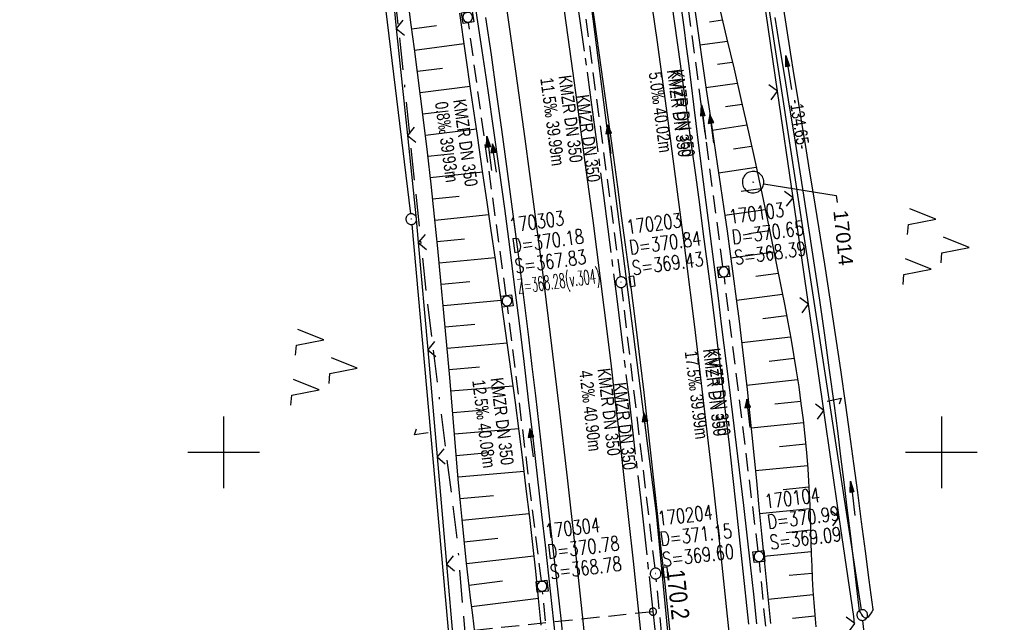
# Model space of a CAD drawing. Extents: x 509535 to 509917, y 455493 to 456443.
# Tile 13 of 34: x 509672 to 509809, y 455976 to 456060. Entities that reach past the tile are written whole.
import ezdxf
from ezdxf import colors
from ezdxf.entities.mleader import LeaderData, LeaderLine
from ezdxf.math import Vec2, Vec3

# ---------------------------------------------------------------- set-up
doc = ezdxf.new("R2010")
doc.units = 0
doc.header["$LTSCALE"] = 10
doc.header["$MEASUREMENT"] = 0
for name, pattern in [('ACAD_ISO16W100', [73, 15, -6.5, 15, -6.5, 15, -7, 1, -7]), ('ACHSE', [5.5, 4, -0.5, 0.5, -0.5]), ('AUSGEZOGEN', [0]), ('LT00', [0]), ('LT17', [0.15, 0.1, -0.05]), ('STRICHLINIE2', [0.375, 0.25, -0.125])]:
    doc.linetypes.add(name, pattern=pattern)
doc.layers.get('0').update_dxf_attribs({"linetype": 'LT00'})
for name, color, linetype in [('--EK_FBR', 1, 'LT00'), ('--EK_Halt-Pfeil', 4, 'LT00'), ('--EK_Haltung', 7, 'STRICHLINIE2'), ('--EK_Haltung-Text', 140, 'LT00'), ('--EK_Schacht-Text', 5, 'LT00'), ('--EK_ST-93-1', 30, 'LT17'), ('--EL_DFK_AB_L', 21, 'LT00'), ('--EL_DFK_AB_P', 7, 'LT00'), ('--EL_Halt-Pfeil', 4, 'LT00'), ('--EL_Haltung', 182, 'STRICHLINIE2'), ('--EL_Haltung-Text', 182, 'LT00'), ('-AX-093', 35, 'ACHSE'), ('-ST-93-1', 250, 'LT00'), ('ABSTAND', 8, 'LT00'), ('BAB-KABEL', 220, 'ACAD_ISO16W100'), ('DFK_AB_L', 21, 'LT00'), ('DFK_AB_P', 7, 'LT00'), ('DFK_KATASTER', 250, 'LT00'), ('DFK_NUTZUNG', 250, 'LT00'), ('FESTPKT_TEXT_B', 211, 'LT00'), ('PFEIL', 140, 'AUSGEZOGEN'), ('V115_AFBR_BAB', 250, 'LT00'), ('V115_BOESCH', 250, 'LT00'), ('V115_BOSCHUNG', 250, 'LT00'), ('V115_GRABEN', 250, 'LT00'), ('V115_H_BORD', 8, 'LT00'), ('V115_KA_MULD', 182, 'LT00'), ('V115_KA_PRUF', 182, 'LT00'), ('V115_LD_MARK', 250, 'LT00'), ('V115_PKT_AU', 211, 'LT00'), ('V115_RASTER', 250, 'LT00'), ('V115_SINKK', 182, 'LT00'), ('V115_ZAUN', 40, 'LT00')]:
    doc.layers.add(name, color=color, linetype=linetype)
doc.styles.add('Beschrift', font='ARIAL.TTF')
doc.styles.add('Haltungsbeschriftung', font='ARIAL.TTF', dxfattribs={"width": 0.75})
doc.styles.add('schachtbeschriftung', font='romans.shx', dxfattribs={"width": 0.75, "height": 2})
doc.styles.get("Standard").update_dxf_attribs({"font": 'ARIAL.TTF'})

# ---------------------------------------------------------------- blocks, each defined once
blk = doc.blocks.new('SYMB7052')
at = {"color": 0, "linetype": 'ByBlock'}
blk.add_lwpolyline([(0, 0), (0, 0.196), (0.076, 0.156)], dxfattribs=at)
blk = doc.blocks.new('SYMB0003')
at = {"color": 0, "linetype": 'ByBlock'}
for p, q in [((-0.015712, 0), (0.010166, 0.012015)), ((0, -0.021257), (-0.015712, 0)), ((0.010166, 0.012015), (0, -0.021257))]:
    blk.add_line(p, q, dxfattribs=at)
for points in [[(-0.031395, 0.499013), (-0.093691, 0.491144), (-0.154509, 0.475528), (-0.21289, 0.452414), (-0.267913, 0.422164), (-0.318712, 0.385257), (-0.364484, 0.342274), (-0.404509, 0.293893), (-0.438154, 0.240877), (-0.464888, 0.184062), (-0.484292, 0.124345), (-0.496058, 0.062667), (-0.5, 0)], [(0.5, 0), (0.496057, 0.062667), (0.484292, 0.124345), (0.464888, 0.184062), (0.438153, 0.240877), (0.404509, 0.293893), (0.364484, 0.342274), (0.318712, 0.385257), (0.267913, 0.422164), (0.21289, 0.452414), (0.154509, 0.475528), (0.093691, 0.491144), (0.031395, 0.499013), (-0.031395, 0.499013)], [(-0.5, 0), (-0.496058, -0.062667), (-0.484292, -0.124345), (-0.464888, -0.184062), (-0.438154, -0.240877), (-0.404509, -0.293893), (-0.364485, -0.342274), (-0.318712, -0.385257), (-0.267914, -0.422164), (-0.21289, -0.452414), (-0.154509, -0.475529), (-0.093691, -0.491144), (-0.031395, -0.499014), (0.031395, -0.499014)], [(0.031395, -0.499014), (0.093691, -0.491144), (0.154509, -0.475529), (0.21289, -0.452414), (0.267914, -0.422164), (0.318712, -0.385257), (0.364485, -0.342274), (0.404509, -0.293893), (0.438154, -0.240877), (0.464889, -0.184062), (0.484292, -0.124345), (0.496058, -0.062667), (0.5, 0)]]:
    blk.add_lwpolyline(points, dxfattribs=at)
blk = doc.blocks.new('SYMB7221')
at = {"color": 0, "linetype": 'ByBlock'}
for p, q in [((0, 0.435), (-0.11, 0.065)), ((0.11, 0.065), (0, 0.435)), ((0.25, 0.065), (0.11, 0.065)), ((-0.35, -0.065), (-0.46, -0.435)), ((0.35, -0.065), (0.24, -0.435))]:
    blk.add_line(p, q, dxfattribs=at)
for points in [[(-0.1, -0.435), (-0.24, -0.435), (-0.35, -0.065)], [(0.6, -0.435), (0.46, -0.435), (0.35, -0.065)]]:
    blk.add_lwpolyline(points, dxfattribs=at)
blk = doc.blocks.new('Pfreil3')
at = {"layer": 'PFEIL'}
blk.add_hatch(color=256, dxfattribs=at).paths.add_polyline_path([(-1.55, 0.27), (-1.55, -0.27), (0, 0)])
for p, q in [((-1.55, 0), (-4.83, 0)), ((-1.55, -0.27), (-1.55, 0.27)), ((-1.55, 0.27), (0, 0)), ((0, 0), (-1.55, -0.27))]:
    blk.add_line(p, q, dxfattribs=at)
blk = doc.blocks.new('SYMB1210')
at = {"color": 0, "linetype": 'ByBlock'}
blk.add_line((0.018815, -0.179014), (0.055623, -0.17119), dxfattribs=at)
for points in [[(-0.2, -0.2), (-0.2, 0.2), (0.2, 0.2), (0.2, -0.2), (-0.2, -0.2)], [(0.018815, 0.179014), (-0.018815, 0.179014), (-0.055623, 0.17119), (-0.09, 0.155885), (-0.120444, 0.133766), (-0.145623, 0.105801), (-0.164438, 0.073213), (-0.176067, 0.037424), (-0.18, 0)], [(-0.18, 0), (-0.176067, -0.037424), (-0.164438, -0.073213), (-0.145623, -0.105801), (-0.120444, -0.133766), (-0.09, -0.155885), (-0.055623, -0.17119), (-0.018815, -0.179014), (0.018815, -0.179014)], [(0.18, 0), (0.176067, 0.037424), (0.164438, 0.073213), (0.145623, 0.105801), (0.120444, 0.133766), (0.09, 0.155885), (0.055623, 0.17119), (0.018815, 0.179014)], [(0.055623, -0.17119), (0.09, -0.155885), (0.120444, -0.133766), (0.145623, -0.105801), (0.164438, -0.073213), (0.176067, -0.037424), (0.18, 0)]]:
    blk.add_lwpolyline(points, dxfattribs=at)
blk = doc.blocks.new('SYMB0652')
at = {"color": 0, "linetype": 'ByBlock'}
blk.add_lwpolyline([(-0.15, -0.075), (0.15, -0.075), (0.15, 0.075), (-0.15, 0.075), (-0.15, -0.075)], dxfattribs=at)
blk = doc.blocks.new('_None')
blk = doc.blocks.new('SYMB0024')
at = {"color": 0, "linetype": 'ByBlock'}
for p, q in [((-0.5, 0.5), (0, 0)), ((0, 0), (0.5, 0.5))]:
    blk.add_line(p, q, dxfattribs=at)
blk = doc.blocks.new('SYMB0070')
at = {"color": 0, "linetype": 'ByBlock'}
for p, q in [((-0.5, 0), (0.2, 0)), ((0.5, 0), (0.2, 0.1)), ((0.2, 0.1), (0.2, 0)), ((0.468, 0), (0.21, 0.086)), ((0.21, 0.086), (0.21, -0.086)), ((0.21, -0.086), (0.468, 0)), ((0.22, -0.072), (0.437, 0)), ((0.23, -0.058), (0.405, 0)), ((0.24, -0.045), (0.374, 0)), ((0.342, 0), (0.25, 0.031)), ((0.25, 0.031), (0.25, -0.031)), ((0.25, -0.031), (0.342, 0)), ((0.26, -0.017), (0.31, 0)), ((0.27, -0.003), (0.279, 0))]:
    blk.add_line(p, q, dxfattribs=at)
for points in [[(0.2, 0), (0.2, -0.1), (0.5, 0)], [(0.437, 0), (0.22, 0.072), (0.22, -0.072)], [(0.405, 0), (0.23, 0.058), (0.23, -0.058)], [(0.374, 0), (0.24, 0.045), (0.24, -0.045)], [(0.31, 0), (0.26, 0.017), (0.26, -0.017)], [(0.279, 0), (0.27, 0.003), (0.27, -0.003)]]:
    blk.add_lwpolyline(points, dxfattribs=at)
blk = doc.blocks.new('SYMB2')
at = {"color": 0, "linetype": 'ByBlock', "flags": 128}
for points in [[(-0.031395, 0.499013), (-0.093691, 0.491144), (-0.154509, 0.475528), (-0.21289, 0.452414), (-0.267913, 0.422164), (-0.318712, 0.385257), (-0.364484, 0.342274), (-0.404509, 0.293893), (-0.438154, 0.240877), (-0.464888, 0.184062), (-0.484292, 0.124345), (-0.496058, 0.062667), (-0.5, 0)], [(-0.5, 0), (-0.496058, -0.062667), (-0.484292, -0.124345), (-0.464888, -0.184062), (-0.438154, -0.240877), (-0.404509, -0.293893), (-0.364485, -0.342274), (-0.318712, -0.385257), (-0.267914, -0.422164), (-0.21289, -0.452414), (-0.154509, -0.475529), (-0.093691, -0.491144), (-0.031395, -0.499014), (0.031395, -0.499014)], [(0.5, 0), (0.496057, 0.062667), (0.484292, 0.124345), (0.464888, 0.184062), (0.438153, 0.240877), (0.404509, 0.293893), (0.364484, 0.342274), (0.318712, 0.385257), (0.267913, 0.422164), (0.21289, 0.452414), (0.154509, 0.475528), (0.093691, 0.491144), (0.031395, 0.499013), (-0.031395, 0.499013)], [(0.031395, -0.499014), (0.093691, -0.491144), (0.154509, -0.475529), (0.21289, -0.452414), (0.267914, -0.422164), (0.318712, -0.385257), (0.364485, -0.342274), (0.404509, -0.293893), (0.438154, -0.240877), (0.464889, -0.184062), (0.484292, -0.124345), (0.496058, -0.062667), (0.5, 0)]]:
    blk.add_lwpolyline(points, dxfattribs=at)

msp = doc.modelspace()

# ---------------------------------------------------------------- linework, layer by layer
at = {"layer": '--EK_FBR', "color": 2}
for points in [[(509750.8, 456066.31), (509751.68, 456060.01), (509752.56, 456053.71), (509753.43, 456047.41), (509754.3, 456041.11), (509754.85, 456037.05), (509755.4, 456032.99), (509755.94, 456028.93), (509756.48, 456024.87), (509757, 456020.81), (509757.51, 456016.74), (509758.02, 456012.54), (509758.52, 456008.33), (509759.01, 456004.13), (509759.48, 455999.92), (509759.95, 455995.71), (509760.4, 455991.5), (509760.93, 455986.57), (509761.45, 455981.64), (509761.96, 455976.71), (509762.47, 455971.77)], [(509747.43, 456061.58), (509748.42, 456054.53), (509749.39, 456047.48), (509750.34, 456040.42), (509750.88, 456036.38), (509751.42, 456032.34), (509751.94, 456028.3), (509752.46, 456024.26), (509752.97, 456020.22), (509753.47, 456016.18), (509753.97, 456012), (509754.47, 456007.81), (509754.95, 456003.63), (509755.43, 455999.44), (509755.9, 455995.25), (509756.36, 455991.07), (509757.04, 455984.84), (509757.71, 455978.62), (509758.37, 455972.39)]]:
    msp.add_lwpolyline(points, dxfattribs=at)
at = {"layer": '--EK_FBR'}
for points in [[(509762.01, 456065.47), (509763.59, 456054.16), (509765.15, 456042.86), (509765.72, 456038.71), (509766.28, 456034.57), (509766.83, 456030.42), (509767.38, 456026.27), (509767.91, 456022.12), (509768.43, 456017.97), (509768.95, 456013.74), (509769.45, 456009.51), (509769.94, 456005.27), (509770.42, 456001.04), (509770.89, 455996.8), (509771.35, 455992.56), (509772.24, 455984.31), (509773.11, 455976.05)], [(509747.4, 455973.17), (509747.01, 455976.84), (509746.6, 455980.52), (509746.19, 455984.19), (509745.78, 455987.86), (509745.36, 455991.53), (509744.9, 455995.63), (509744.43, 455999.72), (509743.96, 456003.81), (509743.48, 456007.9), (509743, 456011.99), (509742.51, 456016.08), (509741.78, 456022.02), (509741.02, 456027.97), (509740.25, 456033.91), (509739.46, 456039.84), (509738.75, 456045.04), (509738.02, 456050.24), (509737.29, 456055.44), (509736.54, 456060.64)]]:
    msp.add_lwpolyline(points, dxfattribs=at)
at = {"layer": '--EK_Haltung'}
for p, q in [((509769.57, 456025.92), (509764.48, 456064.1)), ((509755.29, 456024.47), (509750.21, 456062.63)), ((509739.36, 456021.86), (509734.1, 456059.92)), ((509774.48, 455986.23), (509769.76, 456024.43)), ((509760.1, 455983.85), (509755.47, 456022.98)), ((509744.26, 455982.08), (509739.55, 456020.37)), ((509778.44, 455945.91), (509774.65, 455984.74)), ((509764.06, 455944.62), (509760.26, 455982.36)), ((509748.1, 455942.92), (509744.43, 455980.59))]:
    msp.add_line(p, q, dxfattribs=at)
at = {"layer": '--EK_ST-93-1', "ltscale": 2.5}
msp.add_line((509759.81, 455977.79), (509720.02, 455973.62), dxfattribs=at)
at = {"layer": '--EL_DFK_AB_L'}
for p, q in [((509715.51, 456119.36), (509726.04, 456033.26)), ((509788.87, 455978.06), (509768.65, 456109.67)), ((509726.2, 456031.77), (509737.34, 455907.97)), ((509808.77, 455785.26), (509789.06, 455976.57))]:
    msp.add_line(p, q, dxfattribs=at)
at = {"layer": '--EL_Haltung'}
for p, q in [((509769.57, 456025.92), (509764.48, 456064.1)), ((509755.29, 456024.47), (509750.21, 456062.63)), ((509739.36, 456021.86), (509734.1, 456059.92)), ((509774.48, 455986.23), (509769.76, 456024.43)), ((509760.1, 455983.85), (509755.47, 456022.98)), ((509744.26, 455982.08), (509739.55, 456020.37)), ((509778.44, 455945.91), (509774.65, 455984.74)), ((509764.06, 455944.62), (509760.26, 455982.36)), ((509748.1, 455942.92), (509744.43, 455980.59))]:
    msp.add_line(p, q, dxfattribs=at)
at = {"layer": '-AX-093', "ltscale": 0.2}
msp.add_lwpolyline([(509749.11, 456063.89), (509751.06, 456049.86), (509752.93, 456035.83), (509754.72, 456021.78), (509756.43, 456007.72), (509758.06, 455993.65), (509759.62, 455979.58), (509761.09, 455965.49), (509762.49, 455951.4), (509763.8, 455937.3), (509765.04, 455923.19), (509766.19, 455909.08), (509767.27, 455894.95), (509768.26, 455880.83), (509768.65, 455875.09), (509769.53, 455860.95), (509770.34, 455846.81), (509771.06, 455832.67), (509771.72, 455818.52)], dxfattribs=at)
at = {"layer": 'BAB-KABEL', "ltscale": 0.03, "flags": 128}
msp.add_lwpolyline([(509651.99, 456424.78), (509670.82, 456365.75), (509672.68, 456359.45), (509656.28, 456346.09), (509661.63, 456318.85), (509681.16, 456323.49), (509686.88, 456299.25), (509691.52, 456276.96), (509696.36, 456254.1), (509698.03, 456247.41), (509697.82, 456236.7), (509703.34, 456208.42), (509708, 456177.84), (509713.01, 456144.68), (509717.32, 456116.69), (509721.29, 456086.1), (509724.58, 456056.89), (509728.2, 456022), (509732.51, 455987.78), (509734.93, 455959.1), (509737.19, 455922.47), (509739.44, 455887.39), (509741.17, 455845.09), (509743.38, 455778.71), (509743.92, 455765.94), (509744.78, 455741.01), (509744.35, 455717.58), (509743.71, 455704.36), (509743.48, 455680.9), (509743.81, 455655.76), (509744.35, 455638.57), (509743.92, 455619.98), (509744.03, 455598.28), (509744.88, 455574.42), (509745.02, 455570.73), (509745.41, 455559.94), (509746.46, 455539.74), (509746.86, 455517.32), (509747.13, 455504.69)], dxfattribs=at)
at = {"layer": 'DFK_AB_L'}
for p, q in [((509715.51, 456119.36), (509726.04, 456033.26)), ((509788.87, 455978.06), (509768.65, 456109.67)), ((509726.2, 456031.77), (509737.34, 455907.97)), ((509808.77, 455785.26), (509789.06, 455976.57))]:
    msp.add_line(p, q, dxfattribs=at)
at = {"layer": 'V115_AFBR_BAB', "color": 0}
for points in [[(509750.8, 456066.31), (509751.68, 456060.01), (509752.56, 456053.71), (509753.43, 456047.41), (509754.3, 456041.11), (509754.85, 456037.05), (509755.4, 456032.99), (509755.94, 456028.93), (509756.48, 456024.87), (509757, 456020.81), (509757.51, 456016.74), (509758.02, 456012.54), (509758.52, 456008.33), (509759.01, 456004.13), (509759.48, 455999.92), (509759.95, 455995.71), (509760.4, 455991.5), (509760.93, 455986.57), (509761.45, 455981.64), (509761.96, 455976.71), (509762.47, 455971.77)], [(509747.43, 456061.58), (509748.42, 456054.53), (509749.39, 456047.48), (509750.34, 456040.42), (509750.88, 456036.38), (509751.42, 456032.34), (509751.94, 456028.3), (509752.46, 456024.26), (509752.97, 456020.22), (509753.47, 456016.18), (509753.97, 456012), (509754.47, 456007.81), (509754.95, 456003.63), (509755.43, 455999.44), (509755.9, 455995.25), (509756.36, 455991.07), (509757.04, 455984.84), (509757.71, 455978.62), (509758.37, 455972.39)]]:
    msp.add_lwpolyline(points, dxfattribs=at)
at = {"layer": 'V115_AFBR_BAB'}
for points in [[(509762.01, 456065.47), (509763.59, 456054.16), (509765.15, 456042.86), (509765.72, 456038.71), (509766.28, 456034.57), (509766.83, 456030.42), (509767.38, 456026.27), (509767.91, 456022.12), (509768.43, 456017.97), (509768.95, 456013.74), (509769.45, 456009.51), (509769.94, 456005.27), (509770.42, 456001.04), (509770.89, 455996.8), (509771.35, 455992.56), (509772.24, 455984.31), (509773.11, 455976.05)], [(509747.4, 455973.17), (509747.01, 455976.84), (509746.6, 455980.52), (509746.19, 455984.19), (509745.78, 455987.86), (509745.36, 455991.53), (509744.9, 455995.63), (509744.43, 455999.72), (509743.96, 456003.81), (509743.48, 456007.9), (509743, 456011.99), (509742.51, 456016.08), (509741.78, 456022.02), (509741.02, 456027.97), (509740.25, 456033.91), (509739.46, 456039.84), (509738.75, 456045.04), (509738.02, 456050.24), (509737.29, 456055.44), (509736.54, 456060.64)]]:
    msp.add_lwpolyline(points, dxfattribs=at)
at = {"layer": 'V115_BOESCH'}
for points in [[(509735, 455974.91), (509734.69, 455977.32), (509734.39, 455979.73), (509734.1, 455982.14), (509733.78, 455984.96), (509733.48, 455987.79), (509733.2, 455990.62), (509732.94, 455993.45), (509732.68, 455996.29), (509732.44, 455999.12), (509732.2, 456001.95), (509731.96, 456004.79), (509731.73, 456007.62), (509731.49, 456010.46), (509731.1, 456014.95), (509730.69, 456019.45), (509730.27, 456023.94), (509729.83, 456028.43), (509729.37, 456032.91), (509728.88, 456037.4), (509728.37, 456041.88), (509727.84, 456046.36), (509727.43, 456049.67), (509727.01, 456052.98), (509726.57, 456056.29), (509726.13, 456059.6), (509725.68, 456062.9)], [(509769.05, 456062.16), (509770.08, 456057.79), (509771.11, 456053.42), (509772.12, 456049.05), (509773.11, 456044.67), (509774.08, 456040.28), (509775.03, 456035.89), (509775.95, 456031.5), (509776.86, 456027.1), (509777.73, 456022.69), (509778.17, 456020.44), (509778.59, 456018.18), (509779.01, 456015.92), (509779.4, 456013.65), (509779.77, 456011.39), (509780.12, 456009.12), (509780.44, 456006.84), (509780.74, 456004.56), (509780.99, 456002.28), (509781.21, 455999.99), (509781.39, 455997.7), (509781.49, 455996.01), (509781.58, 455994.31), (509781.65, 455992.61), (509781.71, 455990.92), (509781.76, 455989.22), (509781.82, 455987.52), (509781.87, 455985.82), (509781.93, 455984.13), (509782.01, 455982.43), (509782.1, 455980.74), (509782.22, 455979.06), (509782.36, 455977.37), (509782.53, 455975.7)]]:
    msp.add_lwpolyline(points, dxfattribs=at)
at = {"layer": 'V115_BOSCHUNG'}
for p, q in [((509767.71, 456060.04), (509769.49, 456060.29)), ((509726.2, 456059.06), (509729.64, 456059.53)), ((509726.6, 456056.1), (509733.51, 456057.02)), ((509766.34, 456056.81), (509770.19, 456057.35)), ((509768.82, 456054.13), (509770.87, 456054.42)), ((509726.99, 456053.14), (509730.46, 456053.59)), ((509727.37, 456050.17), (509734.36, 456051.06)), ((509767.2, 456050.87), (509771.55, 456051.5)), ((509727.74, 456047.21), (509731.26, 456047.64)), ((509769.93, 456048.23), (509772.22, 456048.57)), ((509728.1, 456044.24), (509735.22, 456045.1)), ((509768.08, 456044.91), (509772.89, 456045.65)), ((509771.03, 456042.33), (509773.54, 456042.71)), ((509728.44, 456041.28), (509732.05, 456041.69)), ((509768.95, 456039), (509774.19, 456039.76)), ((509728.78, 456038.32), (509736.08, 456039.12)), ((509772.11, 456036.42), (509774.83, 456036.81)), ((509729.11, 456035.34), (509732.81, 456035.74)), ((509769.82, 456033.07), (509775.46, 456033.87)), ((509729.42, 456032.37), (509736.95, 456033.16)), ((509729.73, 456029.4), (509733.55, 456029.79)), ((509773.16, 456030.51), (509776.07, 456030.92)), ((509730.03, 456026.43), (509737.81, 456027.19)), ((509770.66, 456027.14), (509776.68, 456027.97)), ((509774.17, 456024.59), (509777.27, 456025.01)), ((509730.32, 456023.45), (509734.28, 456023.83)), ((509771.45, 456021.23), (509777.86, 456022.04)), ((509730.6, 456020.48), (509738.67, 456021.22)), ((509775.12, 456018.67), (509778.43, 456019.08)), ((509730.87, 456017.5), (509734.98, 456017.87)), ((509772.18, 456015.3), (509778.97, 456016.1)), ((509731.14, 456014.52), (509739.51, 456015.26)), ((509776.01, 456012.73), (509779.49, 456013.12)), ((509731.4, 456011.54), (509735.66, 456011.91)), ((509731.65, 456008.56), (509740.33, 456009.28)), ((509772.85, 456009.37), (509779.97, 456010.15)), ((509776.79, 456006.78), (509780.4, 456007.16)), ((509731.9, 456005.58), (509736.31, 456005.94)), ((509773.48, 456003.42), (509780.78, 456004.18)), ((509732.15, 456002.58), (509741.11, 456003.33)), ((509777.44, 456000.82), (509781.1, 456001.18)), ((509732.4, 455999.58), (509736.95, 455999.97)), ((509774.08, 455997.46), (509781.35, 455998.19)), ((509732.66, 455996.58), (509741.87, 455997.4)), ((509732.93, 455993.58), (509737.58, 455994)), ((509777.96, 455994.84), (509781.54, 455995.19)), ((509733.21, 455990.57), (509742.57, 455991.47)), ((509774.67, 455991.49), (509781.66, 455992.19)), ((509778.37, 455988.85), (509781.76, 455989.19)), ((509733.51, 455987.55), (509738.21, 455988.04)), ((509775.26, 455985.52), (509781.86, 455986.18)), ((509733.83, 455984.53), (509743.23, 455985.58)), ((509778.77, 455982.86), (509781.98, 455983.18)), ((509734.17, 455981.51), (509738.86, 455982.07)), ((509775.86, 455979.55), (509782.14, 455980.18)), ((509734.54, 455978.51), (509743.86, 455979.68)), ((509779.27, 455976.88), (509782.38, 455977.19))]:
    msp.add_line(p, q, dxfattribs=at)
at = {"layer": 'V115_GRABEN'}
for points in [[(509744.24, 455975.89), (509743.86, 455979.65), (509743.47, 455983.42), (509743.06, 455987.18), (509742.64, 455990.93), (509742.16, 455994.94), (509741.67, 455998.95), (509741.16, 456002.95), (509740.64, 456006.95), (509740.1, 456010.95), (509739.55, 456014.94), (509738.99, 456018.94), (509738.42, 456022.93), (509737.85, 456026.93), (509737.27, 456030.92), (509736.69, 456034.91), (509736.11, 456038.9), (509735.31, 456044.49), (509734.5, 456050.07), (509733.7, 456055.65), (509732.9, 456061.23)], [(509735.14, 456061.59), (509735.98, 456056.03), (509736.8, 456050.46), (509737.6, 456044.89), (509738.37, 456039.32), (509739.1, 456034), (509739.8, 456028.67), (509740.48, 456023.35), (509741.15, 456018.02), (509741.8, 456012.69), (509742.44, 456007.35), (509743.07, 456002.02), (509743.69, 455996.68), (509744.29, 455991.34), (509744.77, 455987.07), (509745.25, 455982.8), (509745.71, 455978.53), (509746.17, 455974.25)], [(509774.3, 455976.1), (509773.85, 455980.22), (509773.4, 455984.34), (509772.93, 455988.46), (509772.46, 455992.58), (509771.46, 456001.02), (509770.44, 456009.47), (509769.38, 456017.9), (509768.93, 456021.51), (509768.47, 456025.12), (509768, 456028.72), (509767.54, 456032.33), (509767.08, 456035.93), (509766.62, 456039.54), (509766.17, 456043.15), (509765.84, 456045.84), (509765.51, 456048.53), (509765.17, 456051.22), (509764.84, 456053.91), (509764.5, 456056.59), (509764.15, 456059.28), (509763.79, 456061.97)], [(509765.7, 456061.39), (509766.2, 456057.79), (509766.72, 456054.19), (509767.24, 456050.59), (509767.77, 456046.99), (509768.3, 456043.39), (509768.77, 456040.25), (509769.23, 456037.12), (509769.69, 456033.98), (509770.14, 456030.84), (509770.58, 456027.7), (509771.01, 456024.56), (509771.42, 456021.42), (509771.82, 456018.28), (509772.2, 456015.1), (509772.57, 456011.93), (509772.92, 456008.75), (509773.26, 456005.57), (509773.59, 456002.38), (509773.91, 455999.2), (509774.23, 455996.02), (509774.54, 455992.83), (509774.95, 455988.66), (509775.37, 455984.49), (509775.78, 455980.32), (509776.21, 455976.15)], [(509790.49, 455978.1), (509789.96, 455982.17), (509789.43, 455986.25), (509788.89, 455990.32), (509788.35, 455994.39), (509787.8, 455998.46), (509787.25, 456002.53), (509786.67, 456006.6), (509785.97, 456011.52), (509785.24, 456016.44), (509784.5, 456021.35), (509783.74, 456026.26), (509782.96, 456031.16), (509782.18, 456036.07), (509781.64, 456039.36), (509781.11, 456042.65), (509780.57, 456045.95), (509780.03, 456049.24), (509779.5, 456052.53), (509778.97, 456055.82), (509778.45, 456059.12), (509777.94, 456062.41)], [(509788.59, 455977.93), (509788.17, 455981.51), (509787.75, 455985.09), (509787.32, 455988.67), (509786.89, 455992.25), (509786.46, 455995.83), (509786.01, 455999.41), (509785.56, 456002.99), (509785.09, 456006.56), (509784.43, 456011.45), (509783.75, 456016.34), (509783.05, 456021.23), (509782.33, 456026.11), (509781.59, 456030.99), (509780.83, 456035.87), (509780.18, 456040.01), (509779.52, 456044.14), (509778.85, 456048.27), (509778.18, 456052.4), (509777.51, 456056.53), (509776.84, 456060.66)], [(509790.49, 455978.1), (509790.31, 455977.78), (509790.14, 455977.49), (509789.96, 455977.24), (509789.79, 455977.04), (509789.62, 455976.91), (509789.44, 455976.88), (509789.27, 455976.95), (509789.1, 455977.12), (509788.93, 455977.35), (509788.76, 455977.63), (509788.59, 455977.93)]]:
    msp.add_lwpolyline(points, dxfattribs=at)
at = {"layer": 'V115_H_BORD'}
msp.add_lwpolyline([(509671.78, 456426.86), (509671.92, 456426.44), (509692.11, 456354.34), (509694.18, 456346.3), (509696.67, 456336.81), (509698.23, 456330.83), (509720.59, 456236.11), (509730.62, 456186.77), (509739.18, 456139.2), (509750.68, 456066.3), (509760.28, 455991.46), (509767.39, 455917.16), (509772.44, 455842.62), (509775.79, 455743.42), (509776.17, 455669.89), (509775.53, 455620.76), (509773.23, 455546.89), (509771.28, 455507.23)], dxfattribs=at)
at = {"layer": 'V115_LD_MARK'}
for points in [[(509758.97, 456067.14), (509760.38, 456057.22), (509761.74, 456047.3), (509763.06, 456037.38), (509764.34, 456027.45), (509765.58, 456017.51), (509766.9, 456006.43), (509768.18, 455995.35), (509769.4, 455984.26), (509770.57, 455973.16), (509771.69, 455962.06), (509772.75, 455950.95), (509773.77, 455939.84), (509774.74, 455928.73), (509775.66, 455917.61), (509776.62, 455905.26), (509777.53, 455892.91), (509778.38, 455880.56), (509779.17, 455868.2), (509779.91, 455855.84), (509780.59, 455843.47), (509781.21, 455831.1), (509781.78, 455818.73)], [(509739.42, 456061.96), (509740.71, 456052.85), (509741.96, 456043.74), (509743.18, 456034.62), (509744.35, 456025.5), (509745.5, 456016.37), (509746.7, 456006.4), (509747.85, 455996.43), (509748.96, 455986.46), (509750.03, 455976.48), (509751.06, 455966.5), (509752.04, 455956.51), (509752.98, 455946.51), (509753.89, 455936.52), (509754.75, 455926.52), (509755.57, 455916.51), (509756.62, 455903.12), (509757.59, 455889.71), (509758.51, 455876.3), (509759.35, 455862.89), (509760.13, 455849.47), (509760.84, 455836.05), (509761.49, 455822.63)]]:
    msp.add_lwpolyline(points, dxfattribs=at)
at = {"layer": 'V115_RASTER'}
for p, q in [((509700, 455995), (509700, 456005)), ((509800, 456005), (509800, 455995)), ((509705, 456000), (509695, 456000)), ((509805, 456000), (509795, 456000))]:
    msp.add_line(p, q, dxfattribs=at)
at = {"layer": 'V115_ZAUN'}
for p, q in [((509722.48, 456074.02), (509724.04, 456059.1)), ((509777.17, 456050.35), (509775.02, 456065.2)), ((509724.04, 456059.1), (509725.61, 456044.18)), ((509779.33, 456035.51), (509777.17, 456050.35)), ((509781.48, 456020.66), (509779.33, 456035.51)), ((509727.11, 456029.26), (509728.42, 456014.32)), ((509783.63, 456005.82), (509781.48, 456020.66)), ((509728.42, 456014.32), (509729.72, 455999.37)), ((509785.78, 455990.97), (509783.63, 456005.82)), ((509729.72, 455999.37), (509731.03, 455984.43)), ((509731.03, 455984.43), (509732.33, 455969.49))]:
    msp.add_line(p, q, dxfattribs=at)
for points in [[(509725.61, 456044.18), (509726.82, 456032.54), (509727.11, 456029.26)], [(509787.9, 455976.07), (509787.79, 455977.13), (509785.78, 455990.97)]]:
    msp.add_lwpolyline(points, dxfattribs=at)

# ---------------------------------------------------------------- block references
at = {"layer": '--EK_Halt-Pfeil', "yscale": 4, "zscale": 4}
for p, xscale, rotation in [((509768.02, 456045.14), 4.000000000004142, 97.59824000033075), ((509753.74, 456043.68), 3.999999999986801, 97.57700000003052), ((509737.72, 456041.03), 4.000000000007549, 97.86297999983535), ((509773.12, 456005.45), 4.000000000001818, 97.04062000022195), ((509758.78, 456003.53), 4.000000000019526, 96.7374900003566), ((509742.9, 456001.35), 4.000000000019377, 97.01937999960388)]:
    msp.add_blockref('SYMB0070', p, dxfattribs=dict(at, xscale=xscale, rotation=rotation))
at = {"layer": '--EL_DFK_AB_L', "xscale": 10, "yscale": 10, "zscale": 10, "rotation": 97.5957599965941}
msp.add_blockref('SYMB7052', (509728.5, 456002.73), dxfattribs=at)
at = {"layer": '--EL_DFK_AB_P', "xscale": 1.500000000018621, "yscale": 1.5, "zscale": 1.5, "rotation": 264.7377099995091}
for p in [(509726.13, 456032.52), (509788.98, 455977.32)]:
    msp.add_blockref('SYMB0003', p, dxfattribs=at)
at = {"layer": '--EL_Halt-Pfeil', "yscale": 4, "zscale": 4}
for p, xscale, rotation in [((509768.02, 456045.14), 4.000000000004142, 97.59824000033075), ((509753.74, 456043.68), 3.999999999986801, 97.57700000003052), ((509737.72, 456041.03), 4.000000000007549, 97.86297999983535), ((509773.12, 456005.45), 4.000000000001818, 97.04062000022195), ((509758.78, 456003.53), 4.000000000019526, 96.7374900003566), ((509742.9, 456001.35), 4.000000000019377, 97.01937999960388)]:
    msp.add_blockref('SYMB0070', p, dxfattribs=dict(at, xscale=xscale, rotation=rotation))
at = {"layer": '-ST-93-1', "rotation": 274.1956499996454}
msp.add_blockref('SYMB2', (509759.81, 455977.79), dxfattribs=at)
at = {"layer": 'DFK_AB_P', "xscale": 1.500000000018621, "yscale": 1.5, "zscale": 1.5, "rotation": 264.7377099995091}
for p in [(509726.13, 456032.52), (509788.98, 455977.32)]:
    msp.add_blockref('SYMB0003', p, dxfattribs=at)
at = {"layer": 'DFK_KATASTER', "xscale": 10, "yscale": 10, "zscale": 10}
for p, rotation in [((509784.1, 456007.16), 281.3167000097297), ((509728.5, 456002.73), 97.5957599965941)]:
    msp.add_blockref('SYMB7052', p, dxfattribs=dict(at, rotation=rotation))
at = {"layer": 'DFK_NUTZUNG', "xscale": 10.00000000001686, "yscale": 10, "zscale": 10, "rotation": 264.7377100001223}
for p in [(509799.54, 456028.97), (509714.25, 456012.16)]:
    msp.add_blockref('SYMB7221', p, dxfattribs=at)
at = {"layer": 'PFEIL'}
for p, rotation in [((509778.33, 456055.35), 99.6440352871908), ((509766.56, 456048.45), 97.51567225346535), ((509736.68, 456044.09), 97.52877017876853), ((509787.36, 455995.99), 97.12875656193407)]:
    msp.add_blockref('Pfreil3', p, dxfattribs=dict(at, rotation=rotation))
at = {"layer": 'V115_KA_MULD', "zscale": 3.8}
for p, xscale, yscale, rotation in [((509734, 456060.67), 3.800000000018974, 3.799999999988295, 278.5598094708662), ((509769.67, 456025.17), 3.800000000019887, 3.79999999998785, 277.29084578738), ((509739.46, 456021.11), 3.800000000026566, 3.800000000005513, 97.14270363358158), ((509774.58, 455985.48), 3.800000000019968, 3.799999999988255, 276.3368454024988), ((509744.36, 455981.34), 3.800000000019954, 3.799999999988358, 275.9993999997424)]:
    msp.add_blockref('SYMB1210', p, dxfattribs=dict(at, xscale=xscale, yscale=yscale, rotation=rotation))
at = {"layer": 'V115_KA_PRUF', "xscale": 1.49999999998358, "yscale": 1.5, "zscale": 1.5, "rotation": 275.9994000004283}
for p in [(509755.38, 456023.73), (509760.18, 455983.11)]:
    msp.add_blockref('SYMB0003', p, dxfattribs=at)
at = {"layer": 'V115_PKT_AU', "xscale": 3.000000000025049, "yscale": 3, "zscale": 3, "rotation": 275.9994000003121}
msp.add_blockref('SYMB0003', (509773.77, 456037.68), dxfattribs=at)
at = {"layer": 'V115_SINKK', "zscale": 4.5}
for p, xscale, yscale, rotation in [((509756.89, 456023.86), 4.500000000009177, 4.500000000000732, 277.3379856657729), ((509761.52, 455983.3), 4.500000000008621, 4.499999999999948, 275.9383551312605)]:
    msp.add_blockref('SYMB0652', p, dxfattribs=dict(at, xscale=xscale, yscale=yscale, rotation=rotation))
at = {"layer": 'V115_ZAUN', "zscale": 2.1}
for p, xscale, yscale, rotation in [((509724.04, 456059.1), 2.100000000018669, 2.099999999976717, 275.9749200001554), ((509777.17, 456050.35), 2.100000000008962, 2.099999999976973, 98.25013683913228), ((509725.61, 456044.18), 2.100000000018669, 2.099999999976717, 275.9749200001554), ((509779.33, 456035.51), 2.100000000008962, 2.099999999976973, 98.25013683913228), ((509727.11, 456029.26), 2.100000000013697, 2.099999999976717, 274.9921699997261), ((509781.48, 456020.66), 2.100000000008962, 2.099999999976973, 98.25013683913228), ((509728.42, 456014.32), 2.100000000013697, 2.099999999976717, 274.9921699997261), ((509783.63, 456005.82), 2.100000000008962, 2.099999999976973, 98.25013683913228), ((509729.72, 455999.37), 2.100000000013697, 2.099999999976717, 274.9921699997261), ((509785.78, 455990.97), 2.100000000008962, 2.099999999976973, 98.25013683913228), ((509731.03, 455984.43), 2.100000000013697, 2.099999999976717, 274.9921699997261), ((509787.93, 455976.13), 2.100000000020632, 2.099999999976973, 98.07517683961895)]:
    msp.add_blockref('SYMB0024', p, dxfattribs=dict(at, xscale=xscale, yscale=yscale, rotation=rotation))

# ---------------------------------------------------------------- texts
at = {"layer": '--EK_Haltung-Text', "style": 'Haltungsbeschriftung', "width": 0.75}
for s, rotation, p in [('5.0‰ 40.02m', -82.4018, (509759.21, 456052.93)), ('KMZR DN 350', -82.4018, (509761.75, 456053.27)), ('11.5‰ 39.99m', -82.423, (509744.1, 456052.12)), ('KMZR DN 350', -82.423, (509746.64, 456052.46)), ('0.8‰ 39.93m', -82.137, (509729.42, 456048.77)), ('KMZR DN 350', -82.137, (509731.96, 456049.12)), ('17.5‰ 39.99m', -82.9594, (509764.23, 456014.04)), ('KMZR DN 350', -82.9594, (509766.77, 456014.35)), ('4.2‰ 40.90m', -83.2625, (509749.53, 456011.32)), ('KMZR DN 350', -83.2625, (509752.07, 456011.62)), ('12.5‰ 40.08m', -82.9806, (509734.62, 456010)), ('KMZR DN 350', -82.9806, (509737.16, 456010.31))]:
    msp.add_text(s, height=1.8, rotation=rotation, dxfattribs=at).set_placement(p)
at = {"layer": '--EK_Schacht-Text', "style": 'schachtbeschriftung'}
for s, rotation, width, p in [('170103', 7.5982, 0.75, (509770.55, 456031.86)), ('170303', 7.863, 0.75, (509739.91, 456030.66)), ('170203', 7.577, 0.75, (509756.26, 456030.41)), ('D=370.18', 7.863, 0.75, (509740.3, 456027.8)), ('D=370.65', 7.5982, 0.75, (509770.93, 456029)), ('D=370.84', 7.577, 0.75, (509756.64, 456027.56)), ('S=368.39', 7.5982, 0.75, (509771.31, 456026.15)), ('S=367.83', 7.863, 0.75, (509740.7, 456024.95)), ('S=369.43', 7.577, 0.75, (509757.02, 456024.7)), ('Z=368.28(v.304)', 7.863, 0.5, (509741.09, 456022.1)), ('170104', 7.0406, 0.75, (509775.51, 455992.16)), ('170204', 6.7375, 0.75, (509760.57, 455989.78)), ('D=370.99', 7.0406, 0.75, (509775.87, 455989.3)), ('170304', 7.0194, 0.75, (509744.89, 455988.01)), ('D=371.15', 6.7375, 0.75, (509760.91, 455986.92)), ('S=369.09', 7.0406, 0.75, (509776.22, 455986.44)), ('D=370.78', 7.0194, 0.75, (509745.24, 455985.15)), ('S=369.60', 6.7375, 0.75, (509761.25, 455984.06)), ('S=368.78', 7.0194, 0.75, (509745.59, 455982.3))]:
    msp.add_text(s, height=2, rotation=rotation, dxfattribs=dict(at, width=width)).set_placement(p)
at = {"layer": '--EL_Haltung-Text', "style": 'Haltungsbeschriftung', "width": 0.75}
for rotation, p in [(-82.4018, (509762.29, 456053.26)), (-82.137, (509731.96, 456049.12)), (-82.423, (509749.1, 456049.75)), (-82.9594, (509767.37, 456014.41)), (-82.9806, (509737.16, 456010.31)), (-83.2625, (509754.27, 456009.64))]:
    msp.add_text('KMZR DN 350', height=1.8, rotation=rotation, dxfattribs=at).set_placement(p)
at = {"layer": '-ST-93-1', "style": 'Beschrift', "width": 0.8}
msp.add_text('  170.2', height=2.5, rotation=-83.9035, dxfattribs=at).set_placement((509761.54, 455985.08))
at = {"layer": 'ABSTAND', "width": 0.75}
msp.add_text(' -134.65-', height=1.8, rotation=-81.2685, dxfattribs=at).set_placement((509778.77, 456049.62))

# ---------------------------------------------------------------- leaders
at = {"layer": 'FESTPKT_TEXT_B'}
ml = msp.add_multileader_mtext('Standard', dxfattribs=at)
ml.set_content('{\\H0.09x;\\P\\H11.111x; 17014 \\~\\P\\H0.09x;   }', color=256)
ml.set_leader_properties(color=256, linetype='ByLayer', lineweight=-1)
ml.set_arrow_properties(name='NONE')
ml.build(insert=Vec2(0, 0))
ml.multileader.update_dxf_attribs({"has_text_frame": 1, "text_left_attachment_type": 2, "text_right_attachment_type": 2, "dogleg_length": 1, "arrow_head_size": 0.18})
ctx = ml.context
ctx.base_point, ctx.char_height, ctx.arrow_head_size, ctx.landing_gap_size, ctx.plane_origin, ctx.plane_x_axis, ctx.plane_y_axis = Vec3(509785.46, 456034.83), 2, 0.18, 0.3, Vec3(509773.77, 456037.68), Vec3(0.104518, -0.994523), Vec3(0.994523, 0.104518)
ctx.left_attachment, ctx.right_attachment = 2, 2
notes = []
notes.append((ctx, [(0, (1, 1, 0), (509785.36, 456035.82), (0.104518, -0.994523), 1, [(0, [(509775.25, 456037.45)], 0, [])])]))
ctx.mtext.insert, ctx.mtext.text_direction, ctx.mtext.rotation, ctx.mtext.line_spacing_factor, ctx.mtext.flow_direction = Vec3(509787.06, 456034.69), Vec3(0.104518, -0.994523), 0.13102, 0.7, 5
for ctx, leaders in notes:
    for number, flags, end, landing, length, lines in leaders:
        leader = LeaderData()
        leader.index, (leader.has_last_leader_line, leader.has_dogleg_vector, leader.attachment_direction) = number, flags
        leader.last_leader_point, leader.dogleg_vector, leader.dogleg_length = Vec3(end), Vec3(landing), length
        for number, points, colour, breaks in lines:
            line = LeaderLine()
            line.index, line.vertices, line.color, line.breaks = number, Vec3.list(points), colors.encode_raw_color(colour), breaks
            leader.lines.append(line)
        ctx.leaders.append(leader)

doc.saveas('drawing.dxf')
